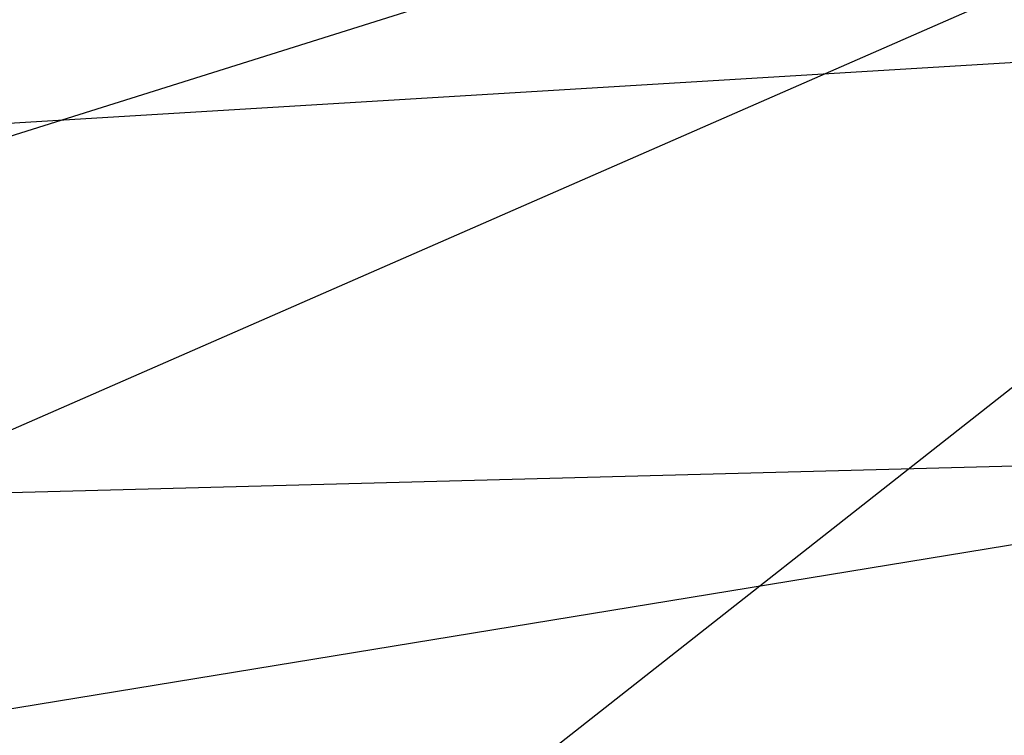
# Model space of a CAD drawing. Extents: x 0 to 901, y 0 to 72.
# Tile 100 of 256: x 448.8516 to 448.85562, y 61.23361 to 61.23653. Entities that reach past the tile are written whole.
import ezdxf

# ---------------------------------------------------------------- set-up
doc = ezdxf.new("R2010")
doc.units = 0
doc.header["$LTSCALE"] = 25.4
doc.layers.get('0').update_dxf_attribs({"color": 13, "linetype": 'CONTINUOUS'})

# ---------------------------------------------------------------- blocks, each defined once
blk = doc.blocks.new('PIN-LED-M-8128_STL')
at = {"color": 0}
for p, q in [((11.1182108, 453.32547, 61.3793831), (11.0545988, 453.7138672, 61.6047211)), ((11.1182108, 453.32547, 61.3793831), (11.0545988, 453.7138672, 61.6047211)), ((11.1216812, 453.3269653, 5.1863971), (11.0073242, 453.690918, 4.9704819)), ((11.1216812, 453.3269653, 5.1863971), (11.0073242, 453.690918, 4.9704819)), ((11.1389551, 453.3345642, 2.3874702), (10.8955212, 453.644104, 2.1619771)), ((11.1389551, 453.3345642, 2.3874702), (10.8955212, 453.644104, 2.1619771)), ((11.1116829, 453.3226624, 61.9914856), (11.1061897, 453.5281067, 61.8867874)), ((11.1116829, 453.3226624, 61.9914856), (11.1061897, 453.5281067, 61.8867874)), ((11.1116829, 453.3226624, 63.3914871), (11.0994263, 453.5248718, 63.2863312)), ((11.1116829, 453.3226624, 63.3914871), (11.0994263, 453.5248718, 63.2863312)), ((11.1268606, 453.3292236, 2.4742181), (11.0509119, 453.5027771, 2.5835931)), ((11.1268606, 453.3292236, 2.4742181), (11.0509119, 453.5027771, 2.5835931))]:
    blk.add_line(p, q, dxfattribs=at)
mesh = blk.add_polyface(dxfattribs=at)
corners = [(11.2927637, 453.4114075, 3.797394), (11.1945372, 453.3603821, 3.7909791), (11.1086311, 453.7425537, 3.578644)]
mesh.append_faces([[corners[k] for k in face] for face in [(0, 1, 2)]], dxfattribs={"color": 0})
mesh = blk.add_polyface(dxfattribs=at)
corners = [(11.2091093, 453.3675232, 64.1849518), (11.0779934, 453.7259521, 64.4065018), (11.0412302, 453.7071838, 64.4037018)]
mesh.append_faces([[corners[k] for k in face] for face in [(0, 1, 2)]], dxfattribs={"color": 0})
mesh = blk.add_polyface(dxfattribs=at)
corners = [(11.312788, 453.422699, 64.19133), (11.0779934, 453.7259521, 64.4065018), (11.2091093, 453.3675232, 64.1849518)]
mesh.append_faces([[corners[k] for k in face] for face in [(0, 1, 2)]], dxfattribs={"color": 0})
mesh = blk.add_polyface(dxfattribs=at)
corners = [(11.1114378, 453.3225403, 5.2732639), (11.0369873, 453.4967346, 5.3826389), (10.9328775, 453.2563477, 5.2626619)]
mesh.append_faces([[corners[k] for k in face] for face in [(0, 1, 2)]], dxfattribs={"color": 0})

msp = doc.modelspace()

# ---------------------------------------------------------------- block references
at = {"color": 250, "rotation": 270}
msp.add_blockref('PIN-LED-M-8128_STL', (-4.5156512, 72.3450928, -0.2648032), dxfattribs=at)

doc.saveas('drawing.dxf')
